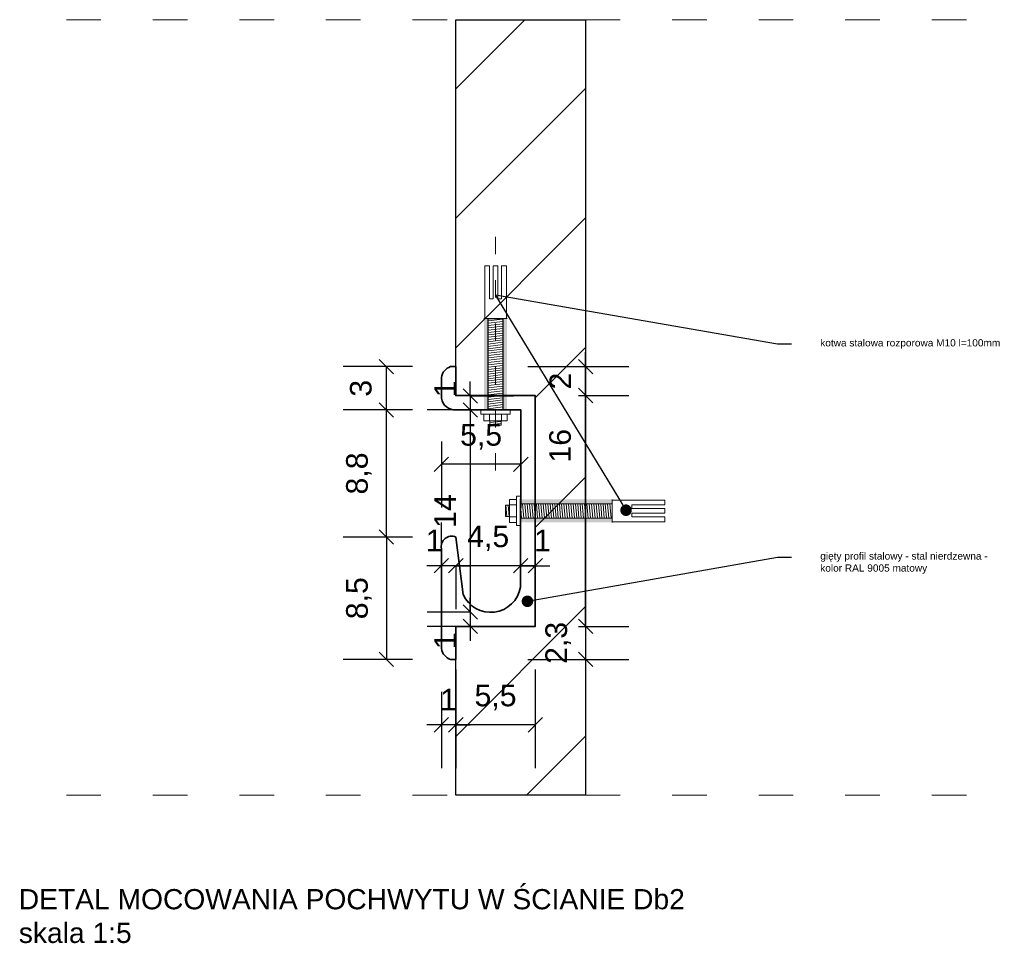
# Model space of a CAD drawing. Header units: millimetres. Extents: x -2720 to 125583, y -8970 to 34912.
# Tile 101 of 105: x 68404 to 68472, y 24435 to 24499. Entities that reach past the tile are written whole.
import ezdxf
from ezdxf import colors
from ezdxf.entities.mleader import LeaderData, LeaderLine
from ezdxf.math import Vec2, Vec3

# ---------------------------------------------------------------- set-up
doc = ezdxf.new("R2010")
doc.units = ezdxf.units.MM
doc.linetypes.add('1', pattern=[0])
doc.linetypes.add('ACAD_ISO03W100', pattern=[30, 12, -18])
doc.layers.add('A - hatch', color=253, linetype='Continuous', lineweight=5, transparency=0.6)
for name, color, linetype, lineweight in [('A - Schody', 251, 'Continuous', 13), ('A - widok', 251, 'Continuous', 5), ('A - Ściany konstrukcyjne', 3, 'Continuous', 35), ('A_KONST_ISTNIEJĄCE', 83, 'Continuous', 25), ('A_WYMIAROWANIE', 7, 'Continuous', 9)]:
    doc.layers.add(name, color=color, linetype=linetype, lineweight=lineweight)
doc.layers.add('A_HATCH', color=7, linetype='Continuous', lineweight=5, true_color=0x999999)
doc.styles.get("Standard").update_dxf_attribs({"font": 'arial.ttf'})
doc.dimstyles.new('DO WNETRZ', dxfattribs={"dimtxt": 6, "dimasz": 6, "dimexe": 3, "dimexo": 3, "dimgap": 2, "dimtad": 1, "dimdec": 1, "dimtxsty": 'Standard', "dimblk": 'OBLIQUE', "dimcen": 2.5, "dimadec": 0, "dimazin": 0, "dimtfac": 1, "dimtdec": 1, "dimtix": 1, "dimtmove": 0, "dimatfit": 3, "dimldrblk": 'OBLIQUE', "dimfxl": 4, "dimfxlon": 1, "dimarcsym": 0})

# ---------------------------------------------------------------- blocks, each defined once
blk = doc.blocks.new('_Dot')
at = {"color": 0, "linetype": 'ByBlock', "lineweight": -2}
blk.add_line((-0.5, 0), (-1, 0), dxfattribs=at)
at = {"color": 0, "linetype": 'ByBlock', "const_width": 0.5}
blk.add_lwpolyline([(-0.25, 0, 1), (0.25, 0, 1)], format="xyb", close=True, dxfattribs=at)
blk = doc.blocks.new('_Oblique')
at = {"color": 0, "linetype": 'ByBlock', "lineweight": -2}
blk.add_line((-0.5, -0.5), (0.5, 0.5), dxfattribs=at)
blk = doc.blocks.new('*D1038')
at = {"layer": 'A_WYMIAROWANIE', "color": 0, "lineweight": -2, "ltscale": 2, "transparency": 16777216}
for p, q in [((68433.912, 24453.637), (68433.912, 24446.808)), ((68439.423, 24453.637), (68439.423, 24446.808)), ((68439.423, 24449.808), (68433.912, 24449.808))]:
    blk.add_line(p, q, dxfattribs=at)
at = {"layer": 'Defpoints', "color": 0, "ltscale": 2, "transparency": 16777216}
for p in [(68433.912, 24456.637), (68439.423, 24456.637), (68433.912, 24449.808)]:
    blk.add_point(p, dxfattribs=at)
at = {"layer": 'A_WYMIAROWANIE', "color": 0, "lineweight": -2, "ltscale": 2, "transparency": 16777216, "rotation": 180}
blk.add_blockref('_Oblique', (68433.912, 24449.808), dxfattribs=at)
at = {"layer": 'A_WYMIAROWANIE', "color": 0, "lineweight": -2, "ltscale": 2, "transparency": 16777216}
blk.add_blockref('_Oblique', (68439.423, 24449.808), dxfattribs=at)
at = {"layer": 'A_WYMIAROWANIE', "color": 0, "ltscale": 2, "transparency": 16777216, "insert": (68436.667, 24451.707), "char_height": 1.5, "attachment_point": 5}
blk.add_mtext('5,5', dxfattribs=at)
blk = doc.blocks.new('*D1039')
at = {"layer": 'A_WYMIAROWANIE', "color": 0, "lineweight": -2, "ltscale": 2, "transparency": 16777216}
for p, q in [((68433.912, 24453.637), (68433.912, 24446.808)), ((68432.912, 24452.104), (68432.912, 24446.808)), ((68432.912, 24449.808), (68431.912, 24449.808)), ((68433.912, 24449.808), (68432.912, 24449.808)), ((68433.912, 24449.808), (68434.912, 24449.808))]:
    blk.add_line(p, q, dxfattribs=at)
at = {"layer": 'Defpoints', "color": 0, "ltscale": 2, "transparency": 16777216}
for p in [(68433.912, 24456.637), (68432.912, 24455.104), (68432.912, 24449.808)]:
    blk.add_point(p, dxfattribs=at)
at = {"layer": 'A_WYMIAROWANIE', "color": 0, "lineweight": -2, "ltscale": 2, "transparency": 16777216}
blk.add_blockref('_Oblique', (68432.912, 24449.808), dxfattribs=at)
at = {"layer": 'A_WYMIAROWANIE', "color": 0, "lineweight": -2, "ltscale": 2, "transparency": 16777216, "rotation": 180}
blk.add_blockref('_Oblique', (68433.912, 24449.808), dxfattribs=at)
at = {"layer": 'A_WYMIAROWANIE', "color": 0, "ltscale": 2, "transparency": 16777216, "insert": (68433.412, 24451.561), "char_height": 1.5, "attachment_point": 5}
blk.add_mtext('1', dxfattribs=at)
blk = doc.blocks.new('*D1040')
at = {"layer": 'A_WYMIAROWANIE', "color": 0, "lineweight": -2, "ltscale": 2, "transparency": 16777216}
for p, q in [((68430.912, 24462.829), (68426.097, 24462.829)), ((68429.097, 24462.829), (68429.097, 24454.343)), ((68430.912, 24454.343), (68426.097, 24454.343))]:
    blk.add_line(p, q, dxfattribs=at)
at = {"layer": 'Defpoints', "color": 0, "ltscale": 2, "transparency": 16777216}
for p in [(68433.912, 24462.829), (68429.097, 24454.343), (68433.912, 24454.343)]:
    blk.add_point(p, dxfattribs=at)
at = {"layer": 'A_WYMIAROWANIE', "color": 0, "lineweight": -2, "ltscale": 2, "transparency": 16777216}
for p, rotation in [((68429.097, 24462.829), 90), ((68429.097, 24454.343), 270)]:
    blk.add_blockref('_Oblique', p, dxfattribs=dict(at, rotation=rotation))
at = {"layer": 'A_WYMIAROWANIE', "color": 0, "ltscale": 2, "transparency": 16777216, "insert": (68427.196, 24458.586), "char_height": 1.5, "attachment_point": 5, "rotation": 90}
blk.add_mtext('8,5', dxfattribs=at)
blk = doc.blocks.new('*D1041')
at = {"layer": 'A_WYMIAROWANIE', "color": 0, "lineweight": -2, "ltscale": 2, "transparency": 16777216}
for p, q in [((68430.912, 24471.637), (68426.097, 24471.637)), ((68429.097, 24462.829), (68429.097, 24471.637)), ((68430.912, 24462.829), (68426.097, 24462.829))]:
    blk.add_line(p, q, dxfattribs=at)
at = {"layer": 'Defpoints', "color": 0, "ltscale": 2, "transparency": 16777216}
for p in [(68429.097, 24471.637), (68433.912, 24471.637), (68433.912, 24462.829)]:
    blk.add_point(p, dxfattribs=at)
at = {"layer": 'A_WYMIAROWANIE', "color": 0, "lineweight": -2, "ltscale": 2, "transparency": 16777216}
for p, rotation in [((68429.097, 24471.637), 90), ((68429.097, 24462.829), 270)]:
    blk.add_blockref('_Oblique', p, dxfattribs=dict(at, rotation=rotation))
at = {"layer": 'A_WYMIAROWANIE', "color": 0, "ltscale": 2, "transparency": 16777216, "insert": (68427.196, 24467.233), "char_height": 1.5, "attachment_point": 5, "rotation": 90}
blk.add_mtext('8,8', dxfattribs=at)
blk = doc.blocks.new('*D1042')
at = {"layer": 'A_WYMIAROWANIE', "color": 0, "lineweight": -2, "ltscale": 2, "transparency": 16777216}
for p, q in [((68430.912, 24474.637), (68426.097, 24474.637)), ((68429.097, 24471.637), (68429.097, 24474.637)), ((68430.912, 24471.637), (68426.097, 24471.637))]:
    blk.add_line(p, q, dxfattribs=at)
at = {"layer": 'Defpoints', "color": 0, "ltscale": 2, "transparency": 16777216}
for p in [(68429.097, 24474.637), (68433.912, 24474.637), (68433.912, 24471.637)]:
    blk.add_point(p, dxfattribs=at)
at = {"layer": 'A_WYMIAROWANIE', "color": 0, "lineweight": -2, "ltscale": 2, "transparency": 16777216}
for p, rotation in [((68429.097, 24474.637), 90), ((68429.097, 24471.637), 270)]:
    blk.add_blockref('_Oblique', p, dxfattribs=dict(at, rotation=rotation))
at = {"layer": 'A_WYMIAROWANIE', "color": 0, "ltscale": 2, "transparency": 16777216, "insert": (68427.331, 24473.137), "char_height": 1.5, "attachment_point": 5, "rotation": 90}
blk.add_mtext('3', dxfattribs=at)
blk = doc.blocks.new('*D1043')
at = {"layer": 'A_WYMIAROWANIE', "color": 0, "lineweight": -2, "ltscale": 2, "transparency": 16777216}
for p, q in [((68438.404, 24460.838), (68438.404, 24463.838)), ((68439.423, 24460.838), (68439.423, 24463.838)), ((68438.404, 24460.838), (68437.404, 24460.838)), ((68439.423, 24460.838), (68438.404, 24460.838)), ((68439.423, 24460.838), (68440.423, 24460.838))]:
    blk.add_line(p, q, dxfattribs=at)
at = {"layer": 'Defpoints', "color": 0, "ltscale": 2, "transparency": 16777216}
for p in [(68438.404, 24460.838), (68438.404, 24460.838), (68439.423, 24460.838)]:
    blk.add_point(p, dxfattribs=at)
at = {"layer": 'A_WYMIAROWANIE', "color": 0, "lineweight": -2, "ltscale": 2, "transparency": 16777216}
blk.add_blockref('_Oblique', (68438.404, 24460.838), dxfattribs=at)
at = {"layer": 'A_WYMIAROWANIE', "color": 0, "lineweight": -2, "ltscale": 2, "transparency": 16777216, "rotation": 180}
blk.add_blockref('_Oblique', (68439.423, 24460.838), dxfattribs=at)
at = {"layer": 'A_WYMIAROWANIE', "color": 0, "ltscale": 2, "transparency": 16777216, "insert": (68439.923, 24462.591), "char_height": 1.5, "attachment_point": 5}
blk.add_mtext('1', dxfattribs=at)
blk = doc.blocks.new('*D1044')
at = {"layer": 'A_WYMIAROWANIE', "color": 0, "lineweight": -2, "ltscale": 2, "transparency": 16777216}
for p, q in [((68438.404, 24460.838), (68438.404, 24463.838)), ((68433.912, 24460.838), (68432.912, 24460.838)), ((68433.912, 24460.838), (68433.912, 24457.838)), ((68438.404, 24460.838), (68433.912, 24460.838)), ((68438.404, 24460.838), (68439.404, 24460.838))]:
    blk.add_line(p, q, dxfattribs=at)
at = {"layer": 'Defpoints', "color": 0, "ltscale": 2, "transparency": 16777216}
for p in [(68433.912, 24462.829), (68433.912, 24460.838), (68438.404, 24460.838)]:
    blk.add_point(p, dxfattribs=at)
at = {"layer": 'A_WYMIAROWANIE', "color": 0, "lineweight": -2, "ltscale": 2, "transparency": 16777216}
blk.add_blockref('_Oblique', (68433.912, 24460.838), dxfattribs=at)
at = {"layer": 'A_WYMIAROWANIE', "color": 0, "lineweight": -2, "ltscale": 2, "transparency": 16777216, "rotation": 180}
blk.add_blockref('_Oblique', (68438.404, 24460.838), dxfattribs=at)
at = {"layer": 'A_WYMIAROWANIE', "color": 0, "ltscale": 2, "transparency": 16777216, "insert": (68436.158, 24462.737), "char_height": 1.5, "attachment_point": 5}
blk.add_mtext('4,5', dxfattribs=at)
blk = doc.blocks.new('*D1045')
at = {"layer": 'A_WYMIAROWANIE', "color": 0, "lineweight": -2, "ltscale": 2, "transparency": 16777216}
for p, q in [((68432.912, 24460.838), (68432.912, 24463.838)), ((68432.912, 24460.838), (68431.912, 24460.838)), ((68433.912, 24460.838), (68432.912, 24460.838)), ((68433.912, 24460.838), (68433.912, 24457.838)), ((68433.912, 24460.838), (68434.912, 24460.838))]:
    blk.add_line(p, q, dxfattribs=at)
at = {"layer": 'Defpoints', "color": 0, "ltscale": 2, "transparency": 16777216}
for p in [(68433.912, 24462.829), (68432.912, 24460.838), (68432.912, 24458.562)]:
    blk.add_point(p, dxfattribs=at)
at = {"layer": 'A_WYMIAROWANIE', "color": 0, "lineweight": -2, "ltscale": 2, "transparency": 16777216}
blk.add_blockref('_Oblique', (68432.912, 24460.838), dxfattribs=at)
at = {"layer": 'A_WYMIAROWANIE', "color": 0, "lineweight": -2, "ltscale": 2, "transparency": 16777216, "rotation": 180}
blk.add_blockref('_Oblique', (68433.912, 24460.838), dxfattribs=at)
at = {"layer": 'A_WYMIAROWANIE', "color": 0, "ltscale": 2, "transparency": 16777216, "insert": (68432.412, 24462.591), "char_height": 1.5, "attachment_point": 5}
blk.add_mtext('1', dxfattribs=at)
blk = doc.blocks.new('*D1046')
at = {"layer": 'A_WYMIAROWANIE', "color": 0, "lineweight": -2, "ltscale": 2, "transparency": 16777216}
for p, q in [((68432.912, 24469.445), (68432.912, 24464.872)), ((68438.423, 24468.637), (68438.423, 24464.872)), ((68438.423, 24467.872), (68432.912, 24467.872))]:
    blk.add_line(p, q, dxfattribs=at)
at = {"layer": 'Defpoints', "color": 0, "ltscale": 2, "transparency": 16777216}
for p in [(68432.912, 24472.445), (68438.423, 24471.637), (68432.912, 24467.872)]:
    blk.add_point(p, dxfattribs=at)
at = {"layer": 'A_WYMIAROWANIE', "color": 0, "lineweight": -2, "ltscale": 2, "transparency": 16777216, "rotation": 180}
blk.add_blockref('_Oblique', (68432.912, 24467.872), dxfattribs=at)
at = {"layer": 'A_WYMIAROWANIE', "color": 0, "lineweight": -2, "ltscale": 2, "transparency": 16777216}
blk.add_blockref('_Oblique', (68438.423, 24467.872), dxfattribs=at)
at = {"layer": 'A_WYMIAROWANIE', "color": 0, "ltscale": 2, "transparency": 16777216, "insert": (68435.667, 24469.771), "char_height": 1.5, "attachment_point": 5}
blk.add_mtext('5,5', dxfattribs=at)
blk = doc.blocks.new('*D1048')
at = {"layer": 'A_WYMIAROWANIE', "color": 0, "lineweight": -2, "ltscale": 2, "transparency": 16777216}
for p, q in [((68434.919, 24472.604), (68434.919, 24473.604)), ((68434.919, 24472.604), (68437.919, 24472.604)), ((68434.919, 24472.604), (68434.919, 24471.637)), ((68435.423, 24471.637), (68431.919, 24471.637)), ((68434.919, 24471.637), (68434.919, 24470.637))]:
    blk.add_line(p, q, dxfattribs=at)
at = {"layer": 'Defpoints', "color": 0, "ltscale": 2, "transparency": 16777216}
for p in [(68433.868, 24472.604), (68434.919, 24471.637), (68438.423, 24471.637)]:
    blk.add_point(p, dxfattribs=at)
at = {"layer": 'A_WYMIAROWANIE', "color": 0, "lineweight": -2, "ltscale": 2, "transparency": 16777216}
for p, rotation in [((68434.919, 24472.604), 270), ((68434.919, 24471.637), 90)]:
    blk.add_blockref('_Oblique', p, dxfattribs=dict(at, rotation=rotation))
at = {"layer": 'A_WYMIAROWANIE', "color": 0, "ltscale": 2, "transparency": 16777216, "insert": (68433.166, 24473.104), "char_height": 1.5, "attachment_point": 5, "rotation": 90}
blk.add_mtext('1', dxfattribs=at)
blk = doc.blocks.new('*D1049')
at = {"layer": 'A_WYMIAROWANIE', "color": 0, "lineweight": -2, "ltscale": 2, "transparency": 16777216}
for p, q in [((68435.423, 24471.637), (68431.919, 24471.637)), ((68434.919, 24471.637), (68434.919, 24457.624)), ((68434.919, 24457.624), (68431.919, 24457.624))]:
    blk.add_line(p, q, dxfattribs=at)
at = {"layer": 'Defpoints', "color": 0, "ltscale": 2, "transparency": 16777216}
for p in [(68438.423, 24471.637), (68434.919, 24457.624), (68436.595, 24457.624)]:
    blk.add_point(p, dxfattribs=at)
at = {"layer": 'A_WYMIAROWANIE', "color": 0, "lineweight": -2, "ltscale": 2, "transparency": 16777216}
for p, rotation in [((68434.919, 24471.637), 90), ((68434.919, 24457.624), 270)]:
    blk.add_blockref('_Oblique', p, dxfattribs=dict(at, rotation=rotation))
at = {"layer": 'A_WYMIAROWANIE', "color": 0, "ltscale": 2, "transparency": 16777216, "insert": (68433.166, 24464.63), "char_height": 1.5, "attachment_point": 5, "rotation": 90}
blk.add_mtext('14', dxfattribs=at)
blk = doc.blocks.new('*D1050')
at = {"layer": 'A_WYMIAROWANIE', "color": 0, "lineweight": -2, "ltscale": 2, "transparency": 16777216}
for p, q in [((68434.919, 24457.624), (68434.919, 24458.624)), ((68434.919, 24457.624), (68431.919, 24457.624)), ((68434.919, 24457.624), (68434.919, 24456.637)), ((68434.919, 24456.637), (68431.919, 24456.637)), ((68434.919, 24456.637), (68434.919, 24455.637))]:
    blk.add_line(p, q, dxfattribs=at)
at = {"layer": 'Defpoints', "color": 0, "ltscale": 2, "transparency": 16777216}
for p in [(68436.595, 24457.624), (68434.919, 24456.637), (68436.667, 24456.637)]:
    blk.add_point(p, dxfattribs=at)
at = {"layer": 'A_WYMIAROWANIE', "color": 0, "lineweight": -2, "ltscale": 2, "transparency": 16777216}
for p, rotation in [((68434.919, 24457.624), 270), ((68434.919, 24456.637), 90)]:
    blk.add_blockref('_Oblique', p, dxfattribs=dict(at, rotation=rotation))
at = {"layer": 'A_WYMIAROWANIE', "color": 0, "ltscale": 2, "transparency": 16777216, "insert": (68433.166, 24455.637), "char_height": 1.5, "attachment_point": 5, "rotation": 90}
blk.add_mtext('1', dxfattribs=at)
blk = doc.blocks.new('*D1051')
at = {"layer": 'A_WYMIAROWANIE', "color": 0, "lineweight": -2, "ltscale": 2, "transparency": 16777216}
for p, q in [((68442.423, 24472.637), (68445.912, 24472.637)), ((68442.912, 24456.637), (68442.912, 24472.637)), ((68442.423, 24456.637), (68445.912, 24456.637))]:
    blk.add_line(p, q, dxfattribs=at)
at = {"layer": 'Defpoints', "color": 0, "ltscale": 2, "transparency": 16777216}
for p in [(68439.423, 24472.637), (68442.912, 24472.637), (68439.423, 24456.637)]:
    blk.add_point(p, dxfattribs=at)
at = {"layer": 'A_WYMIAROWANIE', "color": 0, "lineweight": -2, "ltscale": 2, "transparency": 16777216}
for p, rotation in [((68442.912, 24472.637), 90), ((68442.912, 24456.637), 270)]:
    blk.add_blockref('_Oblique', p, dxfattribs=dict(at, rotation=rotation))
at = {"layer": 'A_WYMIAROWANIE', "color": 0, "ltscale": 2, "transparency": 16777216, "insert": (68441.146, 24469.154), "char_height": 1.5, "attachment_point": 5, "rotation": 90}
blk.add_mtext('16', dxfattribs=at)
blk = doc.blocks.new('*D1052')
at = {"layer": 'A_WYMIAROWANIE', "color": 0, "lineweight": -2, "ltscale": 2, "transparency": 16777216}
for p, q in [((68442.912, 24474.637), (68442.912, 24475.637)), ((68438.912, 24474.637), (68445.912, 24474.637)), ((68442.912, 24472.637), (68442.912, 24474.637)), ((68442.423, 24472.637), (68445.912, 24472.637)), ((68442.912, 24472.637), (68442.912, 24471.637))]:
    blk.add_line(p, q, dxfattribs=at)
at = {"layer": 'Defpoints', "color": 0, "ltscale": 2, "transparency": 16777216}
for p in [(68433.912, 24474.637), (68442.912, 24474.637), (68439.423, 24472.637)]:
    blk.add_point(p, dxfattribs=at)
at = {"layer": 'A_WYMIAROWANIE', "color": 0, "lineweight": -2, "ltscale": 2, "transparency": 16777216}
for p, rotation in [((68442.912, 24474.637), 270), ((68442.912, 24472.637), 90)]:
    blk.add_blockref('_Oblique', p, dxfattribs=dict(at, rotation=rotation))
at = {"layer": 'A_WYMIAROWANIE', "color": 0, "ltscale": 2, "transparency": 16777216, "insert": (68441.159, 24473.637), "char_height": 1.5, "attachment_point": 5, "rotation": 90}
blk.add_mtext('2', dxfattribs=at)
blk = doc.blocks.new('*D1053')
at = {"layer": 'A_WYMIAROWANIE', "color": 0, "lineweight": -2, "ltscale": 2, "transparency": 16777216}
for p, q in [((68442.912, 24456.637), (68442.912, 24457.637)), ((68442.423, 24456.637), (68445.912, 24456.637)), ((68442.912, 24456.637), (68442.912, 24454.343)), ((68438.912, 24454.343), (68445.912, 24454.343)), ((68442.912, 24454.343), (68442.912, 24453.343))]:
    blk.add_line(p, q, dxfattribs=at)
at = {"layer": 'Defpoints', "color": 0, "ltscale": 2, "transparency": 16777216}
for p in [(68439.423, 24456.637), (68433.733, 24454.343), (68442.912, 24454.343)]:
    blk.add_point(p, dxfattribs=at)
at = {"layer": 'A_WYMIAROWANIE', "color": 0, "lineweight": -2, "ltscale": 2, "transparency": 16777216}
for p, rotation in [((68442.912, 24456.637), 270), ((68442.912, 24454.343), 90)]:
    blk.add_blockref('_Oblique', p, dxfattribs=dict(at, rotation=rotation))
at = {"layer": 'A_WYMIAROWANIE', "color": 0, "ltscale": 2, "transparency": 16777216, "insert": (68441.011, 24455.49), "char_height": 1.5, "attachment_point": 5, "rotation": 90}
blk.add_mtext('2,3', dxfattribs=at)

msp = doc.modelspace()

# ---------------------------------------------------------------- hatches: boundary and pattern name
at = {"layer": 'A - hatch', "transparency": 33554610}
h = msp.add_hatch(color=256, dxfattribs=at)
h.dxf.hatch_style = 1
h.paths.add_polyline_path([(68436.167, 24477.971), (68437.167, 24477.971), (68437.167, 24471.637), (68437.467, 24471.637), (68437.467, 24477.971), (68435.867, 24477.971), (68435.867, 24471.637), (68436.167, 24471.637)])
at = {"layer": 'A - hatch', "linetype": '1', "transparency": 33554648}
h = msp.add_hatch(dxfattribs=at)
h.set_pattern_fill('ANSI31', color=256, scale=0.05, angle=142)
h.set_pattern_definition([(187, (478.15908, -650.56509), (0.01934675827, -0.15756670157), [])])
h.paths.add_polyline_path([(68436.167, 24477.971), (68437.167, 24477.971), (68437.167, 24471.637), (68436.167, 24471.637)])
h = msp.add_hatch(dxfattribs=at)
h.set_pattern_fill('ANSI31', color=256, scale=0.048619, angle=320)
h.set_pattern_definition([(5, (-1069.85088, 20994.10147), (-0.01345381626, 0.15377782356), [])])
h.paths.add_polyline_path([(68437.056, 24470.871), (68436.278, 24470.871), (68436.278, 24470.58), (68437.056, 24470.58)])
at = {"layer": 'A - hatch', "transparency": 33554610}
h = msp.add_hatch(color=256, dxfattribs=at)
h.dxf.hatch_style = 1
h.paths.add_polyline_path([(68444.745, 24465.137), (68444.745, 24464.137), (68438.41, 24464.137), (68438.41, 24463.837), (68444.745, 24463.837), (68444.745, 24465.437), (68438.41, 24465.437), (68438.41, 24465.137)])
at = {"layer": 'A - hatch', "linetype": '1', "transparency": 33554648}
h = msp.add_hatch(dxfattribs=at)
h.set_pattern_fill('ANSI31', color=256, scale=0.05, angle=230)
h.set_pattern_definition([(275, (476.99436, -650.56635), (0.15814590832, 0.01383597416), [])])
h.paths.add_polyline_path([(68438.41, 24465.137), (68444.745, 24465.137), (68444.745, 24464.137), (68438.41, 24464.137)])
h = msp.add_hatch(dxfattribs=at)
h.set_pattern_fill('ANSI31', color=256, scale=0.048619, angle=230)
h.set_pattern_definition([(275, (64960.87505, 93971.15545), (0.15377782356, 0.01345381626), [])])
h.paths.add_polyline_path([(68437.644, 24464.248), (68437.644, 24465.026), (68437.354, 24465.026), (68437.354, 24464.248)])
at = {"layer": 'A_HATCH'}
h = msp.add_hatch(dxfattribs=at)
h.set_pattern_fill('ANSI31', color=256, scale=2)
h.set_pattern_definition([(45, (480.5614, -650.565), (-4.49012806, 4.49012806), [])])
h.paths.add_polyline_path([(68433.912, 24498.688), (68442.912, 24498.688), (68442.912, 24444.926), (68433.912, 24444.926), (68433.912, 24456.637), (68439.423, 24456.637), (68439.423, 24472.637), (68433.912, 24472.637)])

# ---------------------------------------------------------------- linework, layer by layer
at = {"ltscale": 2}
msp.add_lwpolyline([(68436.167, 24477.971), (68437.167, 24477.971), (68437.167, 24471.637), (68436.167, 24471.637)], close=True, dxfattribs=at)
at = {"layer": 'A - Schody', "ltscale": 10}
for p, q in [((68435.867, 24477.971), (68437.467, 24477.971)), ((68444.745, 24465.437), (68444.745, 24463.837))]:
    msp.add_line(p, q, dxfattribs=at)
at = {"layer": 'A - widok'}
for p, q in [((68436.167, 24471.637), (68436.167, 24477.971)), ((68436.167, 24477.971), (68437.167, 24477.971)), ((68437.167, 24471.637), (68437.167, 24477.971)), ((68438.41, 24465.137), (68444.745, 24465.137)), ((68444.745, 24465.137), (68444.745, 24464.137)), ((68438.41, 24464.137), (68444.745, 24464.137))]:
    msp.add_line(p, q, dxfattribs=at)
at = {"layer": 'A - widok', "linetype": 'ACAD_ISO03W100', "ltscale": 0.2}
for points in [[(68406.912, 24498.688), (68469.912, 24498.688)], [(68406.912, 24444.926), (68469.912, 24444.926)]]:
    msp.add_lwpolyline(points, dxfattribs=at)
at = {"layer": 'A - widok', "linetype": 'ACAD_ISO03W100', "ltscale": 0.1}
msp.add_lwpolyline([(68436.667, 24467.43), (68436.667, 24484.271)], dxfattribs=at)
at = {"layer": 'A - widok'}
for points in [[(68435.917, 24477.971), (68435.917, 24481.637), (68436.25, 24481.637), (68436.25, 24479.333), (68436.504, 24479.333), (68436.504, 24481.637), (68436.831, 24481.637), (68436.831, 24479.333), (68437.085, 24479.333), (68437.085, 24481.637), (68437.417, 24481.637), (68437.417, 24477.971), (68435.917, 24477.971)], [(68437.684, 24471.345), (68435.651, 24471.345), (68435.651, 24471.637), (68437.684, 24471.637)], [(68437.467, 24471.345), (68435.867, 24471.345), (68435.867, 24470.871), (68437.467, 24470.871)], [(68437.081, 24471.345), (68436.254, 24471.345), (68436.254, 24470.871), (68437.081, 24470.871)], [(68437.056, 24470.871), (68436.278, 24470.871), (68436.278, 24470.58), (68437.056, 24470.58)], [(68438.118, 24463.837), (68438.118, 24465.437), (68437.644, 24465.437), (68437.644, 24463.837)], [(68438.118, 24464.223), (68438.118, 24465.051), (68437.644, 24465.051), (68437.644, 24464.223)], [(68438.118, 24463.621), (68438.118, 24465.654), (68438.41, 24465.654), (68438.41, 24463.621)], [(68444.745, 24465.387), (68448.41, 24465.387), (68448.41, 24465.055), (68446.106, 24465.055), (68446.106, 24464.801), (68448.41, 24464.801), (68448.41, 24464.474), (68446.106, 24464.474), (68446.106, 24464.22), (68448.41, 24464.22), (68448.41, 24463.887), (68444.745, 24463.887), (68444.745, 24465.387)], [(68437.644, 24464.248), (68437.644, 24465.026), (68437.354, 24465.026), (68437.354, 24464.248)]]:
    msp.add_lwpolyline(points, close=True, dxfattribs=at)
at = {"layer": 'A - Ściany konstrukcyjne'}
msp.add_lwpolyline([(68433.912, 24471.637), (68438.423, 24471.637), (68438.401, 24459.356, -0.741161), (68434.412, 24458.848), (68433.912, 24462.829, 0.601433), (68432.912, 24462.02), (68432.912, 24455.104, 0.295683), (68433.553, 24454.343), (68433.912, 24454.343), (68433.912, 24456.637), (68439.423, 24456.637), (68439.423, 24472.637), (68433.912, 24472.637), (68433.912, 24474.637), (68433.553, 24474.637, 0.295683), (68432.912, 24473.875), (68432.912, 24472.445, 0.379768)], format="xyb", close=True, dxfattribs=at)
at = {"layer": 'A_KONST_ISTNIEJĄCE', "ltscale": 2}
msp.add_lwpolyline([(68433.912, 24498.688), (68442.912, 24498.688), (68442.912, 24444.926), (68433.912, 24444.926), (68433.912, 24456.637), (68439.423, 24456.637), (68439.423, 24472.637), (68433.912, 24472.637), (68433.912, 24498.688)], dxfattribs=at)

# ---------------------------------------------------------------- texts
at = {"insert": (68403.615, 24438.424), "char_height": 1.4, "attachment_point": 1}
msp.add_mtext_dynamic_manual_height_columns('DETAL MOCOWANIA POCHWYTU W ŚCIANIE Db2\\Pskala 1:5', width=171.15937, gutter_width=2.801, heights=[0], dxfattribs=at)

# ---------------------------------------------------------------- dimensions: what is measured, and where the dimension line sits
at = {"layer": 'A_WYMIAROWANIE', "ltscale": 2}
for base, p1, p2, picture, middle in [((68442.912, 24474.637), (68439.423, 24472.637), (68433.912, 24474.637), '*D1052', (68441.159, 24473.637)), ((68429.097, 24474.637), (68433.912, 24471.637), (68433.912, 24474.637), '*D1042', (68427.331, 24473.137)), ((68429.097, 24471.637), (68433.912, 24462.829), (68433.912, 24471.637), '*D1041', (68427.196, 24467.233)), ((68429.097, 24454.343), (68433.912, 24462.829), (68433.912, 24454.343), '*D1040', (68427.196, 24458.586)), ((68442.912, 24454.343), (68439.423, 24456.637), (68433.733, 24454.343), '*D1053', (68441.011, 24455.49))]:
    dim = msp.add_linear_dim(base=base, p1=p1, p2=p2, angle=90, dimstyle='DO WNETRZ', override={"dimtxt": 1.5, "dimasz": 1, "dimgap": 1, "dimtmove": 1}, dxfattribs=at)
    dim.commit()
    dim.dimension.update_dxf_attribs({"geometry": picture, "text_midpoint": middle})
for base, p1, p2, picture, middle in [((68434.919, 24471.637), (68433.868, 24472.604), (68438.423, 24471.637), '*D1048', (68434.919, 24473.104)), ((68442.912, 24472.637), (68439.423, 24456.637), (68439.423, 24472.637), '*D1051', (68442.912, 24469.154)), ((68434.919, 24457.624), (68438.423, 24471.637), (68436.595, 24457.624), '*D1049', (68434.919, 24464.63)), ((68434.919, 24456.637), (68436.595, 24457.624), (68436.667, 24456.637), '*D1050', (68434.919, 24455.637))]:
    dim = msp.add_linear_dim(base=base, p1=p1, p2=p2, angle=90, dimstyle='DO WNETRZ', override={"dimtxt": 1.5, "dimasz": 1, "dimgap": 1, "dimtmove": 1}, dxfattribs=at)
    dim.commit()
    dim.dimension.update_dxf_attribs({"geometry": picture, "text_midpoint": middle, "dimtype": 160})
for base, p1, p2, picture, middle in [((68432.912, 24467.872), (68438.423, 24471.637), (68432.912, 24472.445), '*D1046', (68435.667, 24469.771)), ((68433.912, 24460.838), (68438.404, 24460.838), (68433.912, 24462.829), '*D1044', (68436.158, 24462.737)), ((68432.912, 24449.808), (68433.912, 24456.637), (68432.912, 24455.104), '*D1039', (68433.412, 24451.561)), ((68433.912, 24449.808), (68439.423, 24456.637), (68433.912, 24456.637), '*D1038', (68436.667, 24451.707))]:
    dim = msp.add_linear_dim(base=base, p1=p1, p2=p2, dimstyle='DO WNETRZ', override={"dimtxt": 1.5, "dimasz": 1, "dimgap": 1, "dimtmove": 1}, dxfattribs=at)
    dim.commit()
    dim.dimension.update_dxf_attribs({"geometry": picture, "text_midpoint": middle})
for base, p1, p2, picture, middle in [((68432.912, 24460.838), (68433.912, 24462.829), (68432.912, 24458.562), '*D1045', (68432.412, 24460.838)), ((68438.404, 24460.838), (68439.423, 24460.838), (68438.404, 24460.838), '*D1043', (68439.923, 24460.838))]:
    dim = msp.add_linear_dim(base=base, p1=p1, p2=p2, dimstyle='DO WNETRZ', override={"dimtxt": 1.5, "dimasz": 1, "dimgap": 1, "dimtmove": 1}, dxfattribs=at)
    dim.commit()
    dim.dimension.update_dxf_attribs({"geometry": picture, "text_midpoint": middle, "dimtype": 160})

# ---------------------------------------------------------------- leaders
at = {"ltscale": 0.3}
ml = msp.add_multileader_mtext('Standard', dxfattribs=at)
ml.set_content('kotwa stalowa rozporowa M10 l=100mm', color=256)
ml.set_leader_properties()
ml.set_arrow_properties(name='DOT')
ml.build(insert=Vec2(0, 0))
ml.multileader.update_dxf_attribs({"arrow_head_size": 0.8})
ctx = ml.context
ctx.base_point, ctx.char_height, ctx.arrow_head_size, ctx.plane_origin = Vec3(68457.18, 24476.22), 0.5, 0.8, Vec3(68400.159, 24410.663)
notes = []
notes.append((ctx, [(1, (1, 1, 0), (68456.221, 24476.22), (1, 0), 0.959, [(1, [(68445.714, 24464.687), (68436.667, 24479.62)], 0, [])])]))
ctx.mtext.insert, ctx.mtext.flow_direction = Vec3(68459.18, 24476.539), 5
ml = msp.add_multileader_mtext('Standard', dxfattribs=at)
ml.set_content('gięty profil stalowy - stal nierdzewna - kolor RAL 9005 matowy', color=256)
ml.set_leader_properties()
ml.set_arrow_properties(name='DOT')
ml.build(insert=Vec2(0, 0))
ml.multileader.update_dxf_attribs({"arrow_head_size": 0.8})
ctx = ml.context
ctx.base_point, ctx.char_height, ctx.arrow_head_size, ctx.plane_origin = Vec3(68457.18, 24461.44), 0.5, 0.8, Vec3(68349.694, 24447.705)
notes.append((ctx, [(1, (1, 1, 0), (68456.221, 24461.44), (1, 0), 0.959, [(0, [(68438.878, 24458.372)], 0, [])])]))
ctx.mtext.insert, ctx.mtext.width, ctx.mtext.flow_direction = Vec3(68459.18, 24461.763), 12.20782, 5
for ctx, leaders in notes:
    for number, flags, end, landing, length, lines in leaders:
        leader = LeaderData()
        leader.index, (leader.has_last_leader_line, leader.has_dogleg_vector, leader.attachment_direction) = number, flags
        leader.last_leader_point, leader.dogleg_vector, leader.dogleg_length = Vec3(end), Vec3(landing), length
        for number, points, colour, breaks in lines:
            line = LeaderLine()
            line.index, line.vertices, line.color, line.breaks = number, Vec3.list(points), colors.encode_raw_color(colour), breaks
            leader.lines.append(line)
        ctx.leaders.append(leader)

doc.saveas('drawing.dxf')
